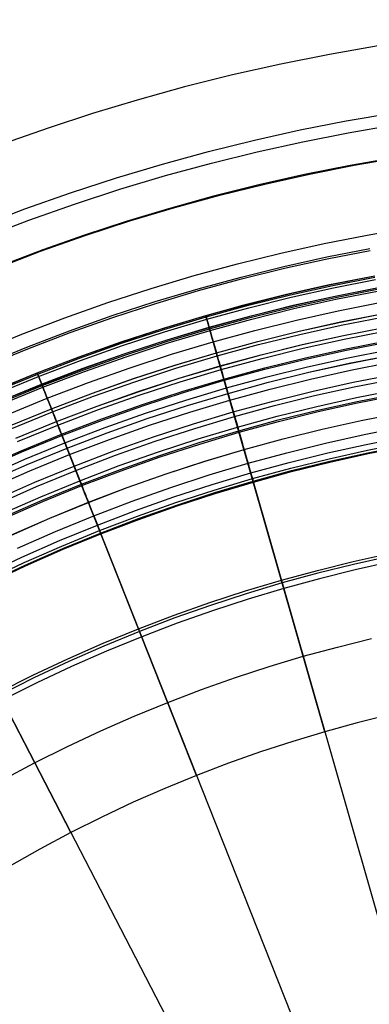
# Model space of a CAD drawing. Header units: millimetres. Extents: x -14 to 488, y -50 to 50.
# Tile 204 of 256: x 366.91 to 371.34, y 13.06 to 25.55. Entities that reach past the tile are written whole.
import ezdxf

# ---------------------------------------------------------------- set-up
doc = ezdxf.new("R2010")
doc.units = ezdxf.units.MM
doc.header["$MEASUREMENT"] = 0
doc.layers.add('Default', color=7, linetype='Continuous')

msp = doc.modelspace()

# ---------------------------------------------------------------- linework, layer by layer
at = {"layer": 'Default'}
for points in [[(380.517, 25.082), (379.86, 25.2), (379.201, 25.302), (378.539, 25.386), (377.889, 25.452), (377.237, 25.502), (376.585, 25.535), (375.932, 25.552), (375.278, 25.552), (374.625, 25.536), (373.972, 25.503), (373.321, 25.454), (372.697, 25.391), (372.074, 25.313), (371.454, 25.22), (370.836, 25.112), (370.221, 24.989), (369.609, 24.852), (369, 24.699), (368.396, 24.532), (367.83, 24.361), (367.267, 24.176), (366.709, 23.979)], [(380.517, 25.082), (379.86, 25.2), (379.201, 25.302), (378.539, 25.386), (377.889, 25.452), (377.237, 25.502), (376.585, 25.535), (375.932, 25.552), (375.278, 25.552), (374.625, 25.536), (373.972, 25.503), (373.321, 25.454), (372.697, 25.391), (372.074, 25.313), (371.454, 25.22), (370.836, 25.112), (370.221, 24.989), (369.609, 24.852), (369, 24.699), (368.396, 24.532), (367.83, 24.361), (367.267, 24.176), (366.709, 23.979)], [(366.394, 22.93), (366.972, 23.151), (367.552, 23.356), (368.134, 23.546), (368.717, 23.72), (369.301, 23.88), (369.884, 24.024), (370.466, 24.153), (371.047, 24.268), (371.627, 24.368)], [(366.394, 22.93), (366.972, 23.151), (367.552, 23.356), (368.134, 23.546), (368.717, 23.72), (369.301, 23.88), (369.884, 24.024), (370.466, 24.153), (371.047, 24.268), (371.627, 24.368)], [(366.45, 22.788), (367.025, 23.007), (367.602, 23.211), (368.18, 23.4), (368.759, 23.573), (369.339, 23.732), (369.919, 23.875), (370.497, 24.004), (371.075, 24.118), (371.651, 24.217)], [(380.244, 23.673), (379.624, 23.785), (379.001, 23.881), (378.376, 23.961), (377.762, 24.023), (377.146, 24.07), (376.53, 24.101), (375.913, 24.117), (375.296, 24.117), (374.679, 24.102), (374.062, 24.071), (373.447, 24.024), (372.858, 23.965), (372.27, 23.892), (371.684, 23.804), (371.1, 23.702), (370.519, 23.586), (369.941, 23.456), (369.366, 23.312), (368.795, 23.154), (368.26, 22.992), (367.729, 22.818), (367.202, 22.632), (366.68, 22.434)], [(380.244, 23.673), (379.624, 23.785), (379.001, 23.881), (378.376, 23.961), (377.762, 24.023), (377.146, 24.07), (376.53, 24.101), (375.913, 24.117), (375.296, 24.117), (374.679, 24.102), (374.062, 24.071), (373.447, 24.024), (372.858, 23.965), (372.27, 23.892), (371.684, 23.804), (371.1, 23.702), (370.519, 23.586), (369.941, 23.456), (369.366, 23.312), (368.795, 23.154), (368.26, 22.992), (367.729, 22.818), (367.202, 22.632), (366.68, 22.434)], [(366.605, 22.397), (367.17, 22.613), (367.737, 22.813), (368.305, 22.999), (368.875, 23.169), (369.445, 23.325), (370.015, 23.466), (370.584, 23.593), (371.151, 23.705), (371.718, 23.803)], [(366.394, 21.339), (366.936, 21.561), (367.48, 21.769), (368.026, 21.962), (368.574, 22.14), (369.122, 22.305), (369.671, 22.455), (370.22, 22.59), (370.768, 22.712), (371.315, 22.82), (371.861, 22.914)], [(366.462, 21.179), (367, 21.399), (367.54, 21.605), (368.082, 21.797), (368.626, 21.975), (369.17, 22.138), (369.715, 22.286), (370.26, 22.421), (370.804, 22.542), (371.347, 22.649)], [(366.462, 21.179), (367, 21.399), (367.54, 21.605), (368.082, 21.797), (368.626, 21.975), (369.17, 22.138), (369.715, 22.286), (370.26, 22.421), (370.804, 22.542), (371.347, 22.649)], [(366.471, 21.156), (367.009, 21.377), (367.548, 21.583), (368.09, 21.774), (368.633, 21.951), (369.177, 22.114), (369.721, 22.263), (370.265, 22.398), (370.809, 22.518), (371.351, 22.625)], [(366.6, 20.855), (367.129, 21.072), (367.661, 21.275), (368.195, 21.464), (368.731, 21.639), (369.267, 21.8), (369.804, 21.946), (370.34, 22.079), (370.876, 22.198), (371.411, 22.303)], [(366.6, 20.854), (367.129, 21.072), (367.661, 21.275), (368.195, 21.464), (368.731, 21.638), (369.267, 21.799), (369.804, 21.945), (370.34, 22.078), (370.876, 22.197), (371.411, 22.303)], [(366.6, 20.854), (367.13, 21.071), (367.662, 21.274), (368.196, 21.463), (368.731, 21.638), (369.267, 21.799), (369.804, 21.945), (370.34, 22.078), (370.876, 22.197), (371.411, 22.302)], [(366.6, 20.853), (367.13, 21.07), (367.662, 21.273), (368.196, 21.462), (368.731, 21.637), (369.268, 21.797), (369.804, 21.944), (370.341, 22.077), (370.876, 22.196), (371.411, 22.301)], [(366.6, 20.853), (367.13, 21.07), (367.662, 21.273), (368.196, 21.462), (368.731, 21.637), (369.268, 21.797), (369.804, 21.944), (370.341, 22.077), (370.876, 22.196), (371.411, 22.301)], [(366.607, 20.838), (367.136, 21.055), (367.668, 21.258), (368.201, 21.447), (368.736, 21.621), (369.272, 21.782), (369.808, 21.928), (370.344, 22.061), (370.88, 22.18), (371.414, 22.285)], [(366.619, 20.809), (367.148, 21.025), (367.679, 21.228), (368.211, 21.417), (368.746, 21.591), (369.281, 21.751), (369.816, 21.897), (370.352, 22.03), (370.886, 22.149), (371.42, 22.254)], [(371.364, 22.291), (370.817, 22.182), (370.273, 22.06), (369.732, 21.924), (369.195, 21.775), (368.691, 21.623), (368.191, 21.459), (367.695, 21.284), (367.203, 21.098), (366.716, 20.9)], [(371.364, 22.291), (370.817, 22.182), (370.273, 22.06), (369.732, 21.924), (369.195, 21.775), (368.691, 21.623), (368.191, 21.459), (367.695, 21.284), (367.203, 21.098), (366.716, 20.9)], [(366.66, 20.713), (367.186, 20.928), (367.715, 21.13), (368.245, 21.318), (368.777, 21.491), (369.31, 21.651), (369.843, 21.796), (370.376, 21.928), (370.908, 22.046), (371.439, 22.151)], [(366.661, 20.71), (367.187, 20.926), (367.716, 21.127), (368.246, 21.315), (368.778, 21.488), (369.31, 21.648), (369.843, 21.793), (370.376, 21.925), (370.908, 22.043), (371.439, 22.148)], [(366.661, 20.71), (367.187, 20.925), (367.716, 21.127), (368.246, 21.315), (368.778, 21.488), (369.31, 21.648), (369.843, 21.793), (370.376, 21.925), (370.908, 22.043), (371.44, 22.148)], [(366.668, 20.693), (367.194, 20.909), (367.722, 21.11), (368.252, 21.298), (368.783, 21.471), (369.315, 21.631), (369.848, 21.776), (370.38, 21.908), (370.912, 22.026), (371.443, 22.131)], [(366.677, 20.672), (367.202, 20.888), (367.73, 21.089), (368.259, 21.276), (368.79, 21.45), (369.322, 21.609), (369.854, 21.754), (370.386, 21.886), (370.917, 22.004), (371.447, 22.108)], [(366.735, 20.536), (367.257, 20.75), (367.781, 20.95), (368.307, 21.136), (368.834, 21.308), (369.362, 21.466), (369.891, 21.61), (370.419, 21.741), (370.947, 21.858), (371.474, 21.962)], [(366.792, 20.403), (367.31, 20.615), (367.831, 20.814), (368.353, 20.999), (368.877, 21.17), (369.402, 21.327), (369.927, 21.47), (370.452, 21.6), (370.977, 21.717), (371.5, 21.82)], [(366.792, 20.402), (367.31, 20.615), (367.831, 20.813), (368.354, 20.998), (368.878, 21.169), (369.402, 21.326), (369.928, 21.47), (370.453, 21.6), (370.977, 21.716), (371.5, 21.819)], [(366.809, 20.363), (367.326, 20.576), (367.846, 20.774), (368.367, 20.958), (368.89, 21.129), (369.414, 21.286), (369.938, 21.429), (370.462, 21.559), (370.986, 21.675), (371.508, 21.778)], [(366.86, 20.242), (367.375, 20.453), (367.891, 20.65), (368.41, 20.833), (368.93, 21.003), (369.45, 21.159), (369.971, 21.301), (370.492, 21.43), (371.013, 21.546), (371.532, 21.648)], [(366.861, 20.241), (367.375, 20.452), (367.891, 20.649), (368.41, 20.832), (368.93, 21.002), (369.451, 21.158), (369.972, 21.3), (370.493, 21.429), (371.013, 21.545), (371.532, 21.647)], [(366.879, 20.198), (367.392, 20.409), (367.907, 20.605), (368.425, 20.788), (368.944, 20.958), (369.463, 21.113), (369.983, 21.255), (370.503, 21.384), (371.022, 21.499), (371.541, 21.602)], [(366.42, 19.86), (366.927, 20.083), (367.438, 20.293), (367.95, 20.488), (368.465, 20.67), (368.981, 20.839), (369.498, 20.993), (370.015, 21.135), (370.532, 21.263), (371.048, 21.377), (371.563, 21.479)], [(366.42, 19.86), (366.928, 20.083), (367.438, 20.292), (367.951, 20.488), (368.465, 20.67), (368.981, 20.838), (369.498, 20.993), (370.015, 21.134), (370.532, 21.262), (371.048, 21.377), (371.563, 21.478)], [(366.427, 19.845), (366.934, 20.068), (367.444, 20.277), (367.956, 20.472), (368.471, 20.654), (368.986, 20.822), (369.502, 20.977), (370.019, 21.118), (370.536, 21.246), (371.052, 21.361), (371.566, 21.462)], [(366.469, 19.752), (366.974, 19.974), (367.482, 20.182), (367.991, 20.377), (368.503, 20.558), (369.016, 20.725), (369.53, 20.879), (370.045, 21.02), (370.559, 21.147), (371.072, 21.261), (371.585, 21.362)], [(366.499, 19.688), (367.002, 19.909), (367.508, 20.116), (368.016, 20.31), (368.526, 20.491), (369.038, 20.658), (369.55, 20.811), (370.063, 20.951), (370.575, 21.078), (371.087, 21.192), (371.598, 21.292)], [(366.499, 19.687), (367.002, 19.909), (367.508, 20.116), (368.016, 20.31), (368.526, 20.491), (369.038, 20.657), (369.55, 20.811), (370.063, 20.951), (370.575, 21.078), (371.087, 21.191), (371.598, 21.292)], [(366.535, 19.607), (367.036, 19.827), (367.54, 20.034), (368.046, 20.227), (368.554, 20.407), (369.064, 20.573), (369.574, 20.726), (370.085, 20.866), (370.595, 20.992), (371.105, 21.105), (371.614, 21.206)], [(366.6, 19.464), (367.098, 19.683), (367.598, 19.888), (368.101, 20.08), (368.605, 20.258), (369.111, 20.423), (369.617, 20.575), (370.124, 20.713), (370.631, 20.839), (371.137, 20.951), (371.643, 21.051)], [(366.6, 19.464), (367.098, 19.683), (367.598, 19.888), (368.101, 20.08), (368.605, 20.258), (369.111, 20.423), (369.617, 20.575), (370.124, 20.713), (370.631, 20.839), (371.137, 20.951), (371.643, 21.051)], [(366.625, 19.411), (367.121, 19.629), (367.62, 19.834), (368.121, 20.025), (368.624, 20.203), (369.128, 20.367), (369.634, 20.519), (370.139, 20.657), (370.645, 20.782), (371.149, 20.894), (371.653, 20.993)], [(366.683, 19.283), (367.175, 19.5), (367.671, 19.703), (368.169, 19.894), (368.669, 20.07), (369.17, 20.234), (369.672, 20.384), (370.174, 20.521), (370.677, 20.646), (371.178, 20.757), (371.679, 20.856)], [(366.703, 19.238), (367.195, 19.454), (367.69, 19.657), (368.186, 19.846), (368.685, 20.023), (369.185, 20.186), (369.686, 20.336), (370.187, 20.473), (370.688, 20.597), (371.188, 20.708), (371.688, 20.806)], [(366.711, 19.221), (367.202, 19.437), (367.696, 19.64), (368.193, 19.829), (368.691, 20.005), (369.191, 20.168), (369.691, 20.318), (370.192, 20.455), (370.692, 20.579), (371.192, 20.69), (371.691, 20.788)], [(366.711, 19.221), (367.202, 19.437), (367.696, 19.64), (368.193, 19.829), (368.691, 20.005), (369.191, 20.168), (369.691, 20.318), (370.192, 20.455), (370.692, 20.579), (371.192, 20.69), (371.691, 20.788)], [(366.805, 19.014), (367.291, 19.228), (367.78, 19.429), (368.271, 19.616), (368.764, 19.79), (369.258, 19.952), (369.753, 20.1), (370.249, 20.235), (370.744, 20.358), (371.239, 20.468), (371.732, 20.565)], [(366.805, 19.013), (367.291, 19.227), (367.78, 19.427), (368.272, 19.615), (368.764, 19.789), (369.259, 19.95), (369.754, 20.099), (370.249, 20.234), (370.744, 20.357), (371.239, 20.466), (371.733, 20.564)], [(366.805, 19.013), (367.291, 19.227), (367.78, 19.427), (368.272, 19.615), (368.764, 19.789), (369.259, 19.95), (369.754, 20.099), (370.249, 20.234), (370.744, 20.357), (371.239, 20.466), (371.733, 20.564)], [(366.881, 18.847), (367.363, 19.059), (367.847, 19.258), (368.334, 19.444), (368.823, 19.617), (369.313, 19.777), (369.804, 19.924), (370.295, 20.058), (370.786, 20.179), (371.276, 20.288), (371.766, 20.385)], [(366.881, 18.847), (367.363, 19.059), (367.847, 19.258), (368.334, 19.444), (368.823, 19.617), (369.313, 19.777), (369.804, 19.924), (370.295, 20.058), (370.786, 20.179), (371.276, 20.288), (371.766, 20.385)], [(366.458, 18.507), (366.934, 18.731), (367.413, 18.942), (367.894, 19.139), (368.378, 19.324), (368.864, 19.496), (369.351, 19.655), (369.839, 19.801), (370.327, 19.934), (370.815, 20.055), (371.303, 20.163), (371.789, 20.259)], [(366.458, 18.507), (366.934, 18.731), (367.413, 18.942), (367.894, 19.139), (368.378, 19.324), (368.864, 19.496), (369.351, 19.655), (369.839, 19.801), (370.327, 19.934), (370.815, 20.055), (371.303, 20.163), (371.789, 20.259)], [(366.491, 18.44), (366.965, 18.663), (367.442, 18.873), (367.922, 19.07), (368.404, 19.254), (368.888, 19.425), (369.373, 19.584), (369.86, 19.729), (370.346, 19.862), (370.832, 19.982), (371.318, 20.09), (371.803, 20.186)], [(366.491, 18.44), (366.965, 18.663), (367.442, 18.873), (367.922, 19.07), (368.404, 19.254), (368.888, 19.425), (369.373, 19.584), (369.86, 19.729), (370.346, 19.862), (370.832, 19.982), (371.318, 20.09), (371.803, 20.186)], [(366.505, 18.41), (366.978, 18.633), (367.455, 18.842), (367.934, 19.039), (368.416, 19.223), (368.899, 19.394), (369.383, 19.552), (369.869, 19.697), (370.354, 19.83), (370.84, 19.95), (371.325, 20.058), (371.809, 20.153)], [(366.505, 18.41), (366.978, 18.633), (367.455, 18.842), (367.934, 19.039), (368.416, 19.223), (368.899, 19.394), (369.383, 19.552), (369.869, 19.697), (370.354, 19.83), (370.84, 19.95), (371.325, 20.058), (371.809, 20.153)], [(366.51, 18.4), (366.983, 18.622), (367.459, 18.832), (367.938, 19.028), (368.42, 19.212), (368.903, 19.383), (369.387, 19.541), (369.872, 19.686), (370.357, 19.818), (370.843, 19.939), (371.327, 20.046), (371.811, 20.142)], [(366.51, 18.4), (366.983, 18.623), (367.459, 18.832), (367.938, 19.029), (368.419, 19.212), (368.902, 19.383), (369.387, 19.541), (369.872, 19.686), (370.357, 19.819), (370.842, 19.939), (371.327, 20.047), (371.811, 20.142)], [(366.51, 18.4), (366.983, 18.623), (367.459, 18.832), (367.938, 19.029), (368.419, 19.212), (368.902, 19.383), (369.387, 19.541), (369.872, 19.686), (370.357, 19.819), (370.842, 19.939), (371.327, 20.047), (371.811, 20.142)], [(366.636, 17.014), (367.076, 17.235), (367.519, 17.443), (367.966, 17.64), (368.415, 17.824), (368.866, 17.996), (369.319, 18.156), (369.773, 18.305), (370.228, 18.441), (370.683, 18.565), (371.138, 18.678), (371.593, 18.779)], [(371.615, 18.672), (371.163, 18.571), (370.711, 18.459), (370.258, 18.336), (369.806, 18.2), (369.354, 18.053), (368.904, 17.894), (368.455, 17.723), (368.009, 17.539), (367.565, 17.344), (367.124, 17.137), (366.686, 16.917)], [(366.684, 15.901), (367.097, 16.122), (367.515, 16.331), (367.935, 16.528), (368.359, 16.715), (368.785, 16.89), (369.213, 17.053), (369.643, 17.205), (370.073, 17.345), (370.505, 17.475), (370.937, 17.592), (371.368, 17.699)], [(371.596, 16.73), (371.187, 16.629), (370.779, 16.518), (370.37, 16.395), (369.963, 16.262), (369.556, 16.119), (369.151, 15.964), (368.748, 15.799), (368.348, 15.622), (367.95, 15.435), (367.555, 15.237), (367.163, 15.029), (366.776, 14.809)]]:
    msp.add_lwpolyline(points, dxfattribs=at)
at = {"layer": 'Default', "extrusion": (0.960483, 0.27834, 0)}
for points in [[(-78.977, 22.421), (-78.977, 22.455), (-78.978, 22.49), (-78.98, 22.525), (-78.983, 22.559), (-78.986, 22.595), (-78.99, 22.63), (-78.995, 22.665), (-79.001, 22.701), (-79.007, 22.737), (-79.015, 22.773), (-79.023, 22.808), (-79.032, 22.844), (-79.042, 22.88), (-79.053, 22.916), (-79.065, 22.952), (-79.078, 22.987), (-79.091, 23.023), (-79.106, 23.058), (-79.121, 23.093), (-79.137, 23.127), (-79.154, 23.162), (-79.172, 23.196), (-79.191, 23.229), (-79.211, 23.263), (-79.231, 23.295), (-79.253, 23.328), (-79.275, 23.359), (-79.298, 23.39), (-79.322, 23.421), (-79.346, 23.451), (-79.371, 23.48), (-79.397, 23.508), (-79.424, 23.536), (-79.451, 23.563), (-79.479, 23.589), (-79.507, 23.615), (-79.536, 23.639), (-79.566, 23.663), (-79.596, 23.686), (-79.627, 23.708), (-79.658, 23.729), (-79.689, 23.749), (-79.721, 23.769), (-79.753, 23.787), (-79.785, 23.804), (-79.818, 23.821), (-79.851, 23.836), (-79.884, 23.851), (-79.917, 23.864), (-79.95, 23.877), (-79.984, 23.889), (-80.017, 23.899), (-80.05, 23.909), (-80.084, 23.918), (-80.117, 23.926), (-80.151, 23.933), (-80.184, 23.939), (-80.217, 23.944), (-80.25, 23.949), (-80.283, 23.952), (-80.316, 23.955), (-80.348, 23.957), (-80.38, 23.958), (-80.412, 23.959), (-80.444, 23.958), (-80.476, 23.957), (-80.508, 23.955), (-80.541, 23.952), (-80.574, 23.949), (-80.607, 23.944), (-80.64, 23.939), (-80.673, 23.933), (-80.706, 23.926), (-80.74, 23.918), (-80.773, 23.909), (-80.807, 23.899), (-80.84, 23.889), (-80.874, 23.877), (-80.907, 23.864), (-80.94, 23.851), (-80.973, 23.836), (-81.006, 23.821), (-81.039, 23.804), (-81.071, 23.787), (-81.103, 23.769), (-81.135, 23.749), (-81.166, 23.729), (-81.197, 23.708), (-81.228, 23.686), (-81.258, 23.663), (-81.287, 23.639), (-81.316, 23.615), (-81.345, 23.589), (-81.373, 23.563), (-81.4, 23.536), (-81.426, 23.508), (-81.452, 23.48), (-81.478, 23.451), (-81.502, 23.421), (-81.526, 23.39), (-81.549, 23.359), (-81.571, 23.328), (-81.592, 23.295), (-81.613, 23.263), (-81.633, 23.229), (-81.651, 23.196), (-81.669, 23.162), (-81.686, 23.127), (-81.703, 23.093), (-81.718, 23.058), (-81.732, 23.023), (-81.746, 22.987), (-81.759, 22.952), (-81.77, 22.916), (-81.781, 22.88), (-81.791, 22.844), (-81.8, 22.808), (-81.809, 22.773), (-81.816, 22.737), (-81.823, 22.701), (-81.829, 22.665), (-81.833, 22.63), (-81.838, 22.595), (-81.841, 22.559), (-81.843, 22.525), (-81.845, 22.49), (-81.846, 22.455), (-81.847, 22.421)], [(-81.847, 22.421), (-81.846, 22.387), (-81.845, 22.353), (-81.843, 22.318), (-81.841, 22.283), (-81.838, 22.248), (-81.833, 22.213), (-81.829, 22.177), (-81.823, 22.142), (-81.816, 22.106), (-81.809, 22.07), (-81.8, 22.034), (-81.791, 21.998), (-81.781, 21.962), (-81.77, 21.927), (-81.759, 21.891), (-81.746, 21.855), (-81.732, 21.82), (-81.718, 21.785), (-81.703, 21.75), (-81.686, 21.715), (-81.669, 21.681), (-81.651, 21.647), (-81.633, 21.613), (-81.613, 21.58), (-81.592, 21.547), (-81.571, 21.515), (-81.549, 21.483), (-81.526, 21.452), (-81.502, 21.422), (-81.478, 21.392), (-81.452, 21.363), (-81.426, 21.334), (-81.4, 21.306), (-81.373, 21.279), (-81.345, 21.253), (-81.316, 21.228), (-81.287, 21.203), (-81.258, 21.179), (-81.228, 21.157), (-81.197, 21.135), (-81.166, 21.113), (-81.135, 21.093), (-81.103, 21.074), (-81.071, 21.056), (-81.039, 21.038), (-81.006, 21.022), (-80.973, 21.006), (-80.94, 20.992), (-80.907, 20.978), (-80.874, 20.966), (-80.84, 20.954), (-80.807, 20.943), (-80.773, 20.934), (-80.74, 20.925), (-80.706, 20.917), (-80.673, 20.91), (-80.64, 20.903), (-80.607, 20.898), (-80.574, 20.894), (-80.541, 20.89), (-80.508, 20.887), (-80.476, 20.886), (-80.444, 20.884), (-80.412, 20.884), (-80.38, 20.884), (-80.348, 20.886), (-80.316, 20.887), (-80.283, 20.89), (-80.25, 20.894), (-80.217, 20.898), (-80.184, 20.903), (-80.151, 20.91), (-80.117, 20.917), (-80.084, 20.925), (-80.05, 20.934), (-80.017, 20.943), (-79.984, 20.954), (-79.95, 20.966), (-79.917, 20.978), (-79.884, 20.992), (-79.851, 21.006), (-79.818, 21.022), (-79.785, 21.038), (-79.753, 21.056), (-79.721, 21.074), (-79.689, 21.093), (-79.658, 21.113), (-79.627, 21.135), (-79.596, 21.157), (-79.566, 21.179), (-79.536, 21.203), (-79.507, 21.228), (-79.479, 21.253), (-79.451, 21.279), (-79.424, 21.306), (-79.397, 21.334), (-79.371, 21.363), (-79.346, 21.392), (-79.322, 21.422), (-79.298, 21.452), (-79.275, 21.483), (-79.253, 21.515), (-79.231, 21.547), (-79.211, 21.58), (-79.191, 21.613), (-79.172, 21.647), (-79.154, 21.681), (-79.137, 21.715), (-79.121, 21.75), (-79.106, 21.785), (-79.091, 21.82), (-79.078, 21.855), (-79.065, 21.891), (-79.053, 21.927), (-79.042, 21.962), (-79.032, 21.998), (-79.023, 22.034), (-79.015, 22.07), (-79.007, 22.106), (-79.001, 22.142), (-78.995, 22.177), (-78.99, 22.213), (-78.986, 22.248), (-78.983, 22.283), (-78.98, 22.318), (-78.978, 22.353), (-78.977, 22.387), (-78.977, 22.421)]]:
    msp.add_lwpolyline(points, dxfattribs=at)
at = {"layer": 'Default', "extrusion": (0.961399, 0.275158, 0)}
msp.add_lwpolyline([(-84.142, 167.9), (-84.143, 167.903), (-84.143, 167.905), (-84.143, 167.907), (-84.144, 167.909), (-84.144, 167.912), (-84.145, 167.914), (-84.145, 167.916), (-84.146, 167.918), (-84.147, 167.921), (-84.147, 167.923), (-84.148, 167.925), (-84.149, 167.927), (-84.15, 167.93), (-84.151, 167.932), (-84.152, 167.934), (-84.153, 167.936), (-84.154, 167.939), (-84.155, 167.941), (-84.157, 167.943), (-84.158, 167.945), (-84.159, 167.947), (-84.161, 167.949), (-84.162, 167.951), (-84.164, 167.953), (-84.166, 167.955), (-84.167, 167.957), (-84.169, 167.959), (-84.171, 167.961), (-84.173, 167.963), (-84.174, 167.965), (-84.176, 167.966), (-84.178, 167.968), (-84.18, 167.97), (-84.182, 167.971), (-84.185, 167.973), (-84.187, 167.974), (-84.189, 167.976), (-84.191, 167.977), (-84.193, 167.978), (-84.196, 167.979), (-84.198, 167.981), (-84.2, 167.982), (-84.202, 167.983), (-84.205, 167.984), (-84.207, 167.985), (-84.21, 167.985), (-84.212, 167.986), (-84.214, 167.987), (-84.217, 167.988), (-84.219, 167.988), (-84.221, 167.989), (-84.224, 167.989), (-84.226, 167.99), (-84.229, 167.99), (-84.231, 167.99), (-84.233, 167.991), (-84.236, 167.991), (-84.238, 167.991), (-84.24, 167.991), (-84.243, 167.991), (-84.245, 167.991), (-84.247, 167.991), (-84.249, 167.991), (-84.252, 167.99)], dxfattribs=at)
at = {"layer": 'Default', "extrusion": (0.929788, 0.368095, 0)}
msp.add_lwpolyline([(-119.039, 167.9), (-119.039, 167.903), (-119.04, 167.905), (-119.04, 167.907), (-119.04, 167.909), (-119.041, 167.912), (-119.041, 167.914), (-119.042, 167.916), (-119.043, 167.918), (-119.043, 167.921), (-119.044, 167.923), (-119.045, 167.925), (-119.046, 167.927), (-119.047, 167.93), (-119.047, 167.932), (-119.049, 167.934), (-119.05, 167.936), (-119.051, 167.939), (-119.052, 167.941), (-119.053, 167.943), (-119.055, 167.945), (-119.056, 167.947), (-119.057, 167.949), (-119.059, 167.951), (-119.061, 167.953), (-119.062, 167.955), (-119.064, 167.957), (-119.066, 167.959), (-119.067, 167.961), (-119.069, 167.963), (-119.071, 167.965), (-119.073, 167.966), (-119.075, 167.968), (-119.077, 167.97), (-119.079, 167.971), (-119.081, 167.973), (-119.083, 167.974), (-119.086, 167.976), (-119.088, 167.977), (-119.09, 167.978), (-119.092, 167.979), (-119.094, 167.981), (-119.097, 167.982), (-119.099, 167.983), (-119.101, 167.984), (-119.104, 167.985), (-119.106, 167.985), (-119.109, 167.986), (-119.111, 167.987), (-119.113, 167.988), (-119.116, 167.988), (-119.118, 167.989), (-119.12, 167.989), (-119.123, 167.99), (-119.125, 167.99), (-119.128, 167.99), (-119.13, 167.991), (-119.132, 167.991), (-119.135, 167.991), (-119.137, 167.991), (-119.139, 167.991), (-119.142, 167.991), (-119.144, 167.991), (-119.146, 167.991), (-119.148, 167.99)], dxfattribs=at)
at = {"layer": 'Default'}
for points in [[(370.779, 16.518, 167.809), (370.036, 19.113, 135.902), (369.672, 20.384, 113.236), (369.444, 21.183, 93.215), (369.268, 21.797, 30.974), (369.271, 21.787, 30.252), (369.274, 21.774, 29.92), (369.279, 21.757, 29.609), (369.286, 21.735, 29.316), (369.293, 21.709, 29.041), (369.301, 21.68, 28.785), (369.31, 21.648, 28.545), (369.32, 21.613, 28.323), (369.331, 21.576, 28.116), (369.342, 21.537, 27.926), (369.354, 21.497, 27.749), (369.366, 21.455, 27.587), (369.378, 21.413, 27.438), (369.39, 21.37, 27.301), (369.402, 21.327, 27.176), (369.414, 21.284, 27.063), (369.427, 21.242, 26.958), (369.439, 21.2, 26.863), (369.45, 21.159, 26.775), (369.462, 21.118, 26.694), (369.474, 21.076, 26.618), (369.486, 21.035, 26.546), (369.498, 20.993, 26.477), (369.51, 20.951, 26.41), (369.523, 20.907, 26.343), (369.637, 20.507, 25.774), (369.656, 20.442, 25.674), (369.674, 20.379, 25.573), (369.691, 20.318, 25.47), (369.708, 20.26, 25.367), (369.724, 20.203, 25.263), (369.739, 20.15, 25.157), (369.754, 20.099, 25.05), (369.768, 20.05, 24.942), (369.781, 20.005, 24.833), (369.793, 19.963, 24.723), (369.804, 19.924, 24.612), (369.814, 19.888, 24.501), (369.823, 19.855, 24.39), (369.832, 19.826, 24.279), (369.839, 19.801, 24.17), (369.845, 19.778, 24.062), (369.851, 19.759, 23.955), (369.856, 19.743, 23.851), (369.86, 19.729, 23.749), (369.863, 19.718, 23.651), (369.865, 19.709, 23.555), (369.869, 19.697, 23.372), (369.871, 19.69, 23.202), (369.872, 19.686, 22.75), (369.871, 19.69, 22.298), (369.869, 19.697, 22.128), (369.865, 19.709, 21.945), (369.863, 19.718, 21.849), (369.86, 19.729, 21.751), (369.856, 19.743, 21.649), (369.851, 19.759, 21.545), (369.845, 19.778, 21.438), (369.839, 19.801, 21.33), (369.832, 19.826, 21.221), (369.823, 19.855, 21.11), (369.814, 19.888, 20.999), (369.804, 19.924, 20.888), (369.793, 19.963, 20.777), (369.781, 20.005, 20.667), (369.768, 20.05, 20.558), (369.754, 20.099, 20.45), (369.739, 20.15, 20.343), (369.724, 20.203, 20.237), (369.708, 20.26, 20.133), (369.691, 20.318, 20.03), (369.674, 20.379, 19.927), (369.656, 20.442, 19.826), (369.637, 20.507, 19.726), (369.523, 20.906, 19.157), (369.51, 20.95, 19.091), (369.498, 20.993, 19.023), (369.486, 21.034, 18.955), (369.474, 21.076, 18.883), (369.462, 21.117, 18.807), (369.451, 21.158, 18.725), (369.439, 21.199, 18.637), (369.427, 21.241, 18.541), (369.415, 21.284, 18.437), (369.402, 21.326, 18.323), (369.39, 21.369, 18.197), (369.378, 21.412, 18.06), (369.366, 21.455, 17.91), (369.354, 21.496, 17.747), (369.342, 21.537, 17.569), (369.331, 21.576, 17.377), (369.32, 21.613, 17.17), (369.31, 21.648, 16.946), (369.301, 21.68, 16.705), (369.293, 21.709, 16.447), (369.286, 21.735, 16.171), (369.279, 21.757, 15.876), (369.274, 21.774, 15.562), (369.271, 21.787, 15.229), (369.268, 21.797, 14.5), (369.281, 21.751, 9.981), (369.296, 21.698, 8.307), (369.315, 21.631, 6.964), (369.338, 21.552, 5.905), (369.362, 21.466, 5.083), (369.375, 21.422, 4.747), (369.388, 21.377, 4.449), (369.401, 21.332, 4.183), (369.427, 21.24, 3.72), (369.44, 21.196, 3.523), (369.452, 21.154, 3.351), (369.463, 21.113, 3.202), (369.474, 21.075, 3.076), (369.485, 21.039, 2.97), (369.489, 21.022, 2.924), (369.494, 21.006, 2.883), (369.498, 20.991, 2.846), (369.502, 20.977, 2.813), (369.506, 20.964, 2.783), (369.51, 20.951, 2.756), (369.513, 20.939, 2.732), (369.517, 20.927, 2.711), (369.52, 20.915, 2.69), (369.523, 20.904, 2.671), (369.527, 20.892, 2.653), (369.53, 20.879, 2.635), (369.534, 20.866, 2.616), (369.538, 20.852, 2.596), (369.543, 20.836, 2.576), (369.548, 20.819, 2.554), (369.553, 20.8, 2.531), (369.559, 20.778, 2.506), (369.574, 20.726, 2.448), (369.59, 20.67, 2.388), (369.605, 20.617, 2.336), (369.613, 20.591, 2.312), (369.62, 20.567, 2.289), (369.627, 20.542, 2.268), (369.634, 20.519, 2.248), (369.64, 20.496, 2.23), (369.647, 20.473, 2.213), (369.653, 20.45, 2.196), (369.66, 20.428, 2.181), (369.666, 20.405, 2.167), (369.672, 20.383, 2.153), (369.679, 20.36, 2.14), (369.686, 20.336, 2.127), (369.693, 20.312, 2.115), (369.7, 20.286, 2.103), (369.708, 20.26, 2.092), (369.716, 20.232, 2.081), (369.724, 20.202, 2.071), (369.733, 20.171, 2.061), (369.743, 20.137, 2.051), (369.753, 20.1, 2.042), (369.765, 20.061, 2.034), (369.777, 20.018, 2.026), (369.79, 19.972, 2.019), (369.804, 19.923, 2.012), (369.819, 19.87, 2.007), (369.836, 19.813, 2.003), (369.853, 19.752, 2.001), (375.597, -0.316, 2)], [(369.151, 15.964, 167.809), (368.158, 18.474, 135.902), (367.671, 19.703, 113.236), (367.365, 20.476, 93.215), (367.13, 21.07, 30.974), (367.134, 21.06, 30.252), (367.139, 21.048, 29.92), (367.146, 21.031, 29.609), (367.154, 21.01, 29.316), (367.164, 20.985, 29.041), (367.175, 20.957, 28.785), (367.187, 20.926, 28.545), (367.201, 20.892, 28.323), (367.215, 20.856, 28.116), (367.23, 20.819, 27.926), (367.245, 20.779, 27.749), (367.261, 20.739, 27.587), (367.277, 20.698, 27.438), (367.294, 20.657, 27.301), (367.31, 20.615, 27.176), (367.326, 20.574, 27.063), (367.343, 20.533, 26.958), (367.359, 20.493, 26.863), (367.375, 20.453, 26.775), (367.39, 20.413, 26.694), (367.406, 20.373, 26.618), (367.422, 20.333, 26.546), (367.438, 20.293, 26.477), (367.454, 20.251, 26.41), (367.471, 20.209, 26.343), (367.624, 19.823, 25.774), (367.649, 19.759, 25.674), (367.673, 19.698, 25.573), (367.696, 19.64, 25.47), (367.719, 19.583, 25.367), (367.74, 19.529, 25.263), (367.761, 19.477, 25.157), (367.78, 19.427, 25.05), (367.799, 19.381, 24.942), (367.816, 19.337, 24.833), (367.832, 19.296, 24.723), (367.847, 19.258, 24.612), (367.861, 19.224, 24.501), (367.873, 19.192, 24.39), (367.885, 19.164, 24.279), (367.894, 19.139, 24.17), (367.903, 19.118, 24.062), (367.91, 19.099, 23.955), (367.917, 19.083, 23.851), (367.922, 19.07, 23.749), (367.926, 19.059, 23.651), (367.929, 19.051, 23.555), (367.934, 19.039, 23.372), (367.937, 19.032, 23.202), (367.938, 19.028, 22.75), (367.937, 19.032, 22.298), (367.934, 19.039, 22.128), (367.929, 19.051, 21.945), (367.926, 19.059, 21.849), (367.922, 19.07, 21.751), (367.917, 19.083, 21.649), (367.91, 19.099, 21.545), (367.903, 19.118, 21.438), (367.894, 19.139, 21.33), (367.885, 19.164, 21.221), (367.873, 19.192, 21.11), (367.861, 19.224, 20.999), (367.847, 19.258, 20.888), (367.832, 19.296, 20.777), (367.816, 19.337, 20.667), (367.799, 19.381, 20.558), (367.78, 19.427, 20.45), (367.761, 19.477, 20.343), (367.74, 19.529, 20.237), (367.719, 19.583, 20.133), (367.696, 19.64, 20.03), (367.673, 19.698, 19.927), (367.649, 19.759, 19.826), (367.624, 19.823, 19.726), (367.471, 20.208, 19.157), (367.454, 20.251, 19.091), (367.438, 20.292, 19.023), (367.422, 20.332, 18.955), (367.406, 20.372, 18.883), (367.391, 20.412, 18.807), (367.375, 20.452, 18.725), (367.359, 20.492, 18.637), (367.343, 20.533, 18.541), (367.327, 20.573, 18.437), (367.31, 20.615, 18.323), (367.294, 20.656, 18.197), (367.277, 20.698, 18.06), (367.261, 20.739, 17.91), (367.245, 20.779, 17.747), (367.23, 20.818, 17.569), (367.215, 20.856, 17.377), (367.201, 20.892, 17.17), (367.187, 20.925, 16.946), (367.175, 20.957, 16.705), (367.164, 20.985, 16.447), (367.154, 21.01, 16.171), (367.146, 21.031, 15.876), (367.139, 21.048, 15.562), (367.134, 21.06, 15.229), (367.13, 21.07, 14.5), (367.148, 21.025, 9.981), (367.168, 20.974, 8.307), (367.194, 20.909, 6.964), (367.224, 20.833, 5.905), (367.257, 20.75, 5.083), (367.274, 20.707, 4.747), (367.291, 20.664, 4.449), (367.308, 20.62, 4.183), (367.343, 20.532, 3.72), (367.36, 20.489, 3.523), (367.376, 20.448, 3.351), (367.392, 20.409, 3.202), (367.407, 20.372, 3.076), (367.42, 20.337, 2.97), (367.427, 20.321, 2.924), (367.433, 20.305, 2.883), (367.439, 20.291, 2.846), (367.444, 20.277, 2.813), (367.449, 20.264, 2.783), (367.454, 20.252, 2.756), (367.459, 20.24, 2.732), (367.463, 20.229, 2.711), (367.468, 20.217, 2.69), (367.472, 20.206, 2.671), (367.477, 20.194, 2.653), (367.482, 20.182, 2.635), (367.487, 20.17, 2.616), (367.492, 20.156, 2.596), (367.498, 20.141, 2.576), (367.505, 20.124, 2.554), (367.512, 20.105, 2.531), (367.52, 20.084, 2.506), (367.54, 20.034, 2.448), (367.562, 19.98, 2.388), (367.582, 19.928, 2.336), (367.592, 19.904, 2.312), (367.601, 19.88, 2.289), (367.61, 19.857, 2.268), (367.62, 19.834, 2.248), (367.628, 19.811, 2.23), (367.637, 19.789, 2.213), (367.646, 19.768, 2.196), (367.654, 19.746, 2.181), (367.663, 19.724, 2.167), (367.672, 19.702, 2.153), (367.68, 19.68, 2.14), (367.69, 19.657, 2.127), (367.699, 19.633, 2.115), (367.709, 19.609, 2.103), (367.719, 19.583, 2.092), (367.729, 19.556, 2.081), (367.741, 19.528, 2.071), (367.753, 19.497, 2.061), (367.766, 19.464, 2.051), (367.78, 19.429, 2.042), (367.795, 19.391, 2.034), (367.811, 19.35, 2.026), (367.829, 19.305, 2.019), (367.848, 19.258, 2.012), (367.868, 19.206, 2.007), (367.89, 19.151, 2.003), (367.913, 19.092, 2.001), (375.597, -0.316, 2)], [(371.596, 18.742, 167.968), (371.14, 18.641, 167.968), (370.688, 18.529, 167.968), (370.238, 18.406, 167.968), (369.78, 18.269, 167.968), (369.326, 18.121, 167.968), (368.875, 17.961, 167.968), (368.428, 17.791, 167.968), (367.977, 17.605, 167.968), (367.53, 17.409, 167.968), (367.089, 17.201, 167.968), (366.652, 16.982, 167.968)], [(366.009, 18.226, 2.001), (375.597, -0.316, 2)], [(367.555, 15.237, 167.809), (366.315, 17.635, 135.902)]]:
    msp.add_polyline3d(points, dxfattribs=at)

doc.saveas('drawing.dxf')
